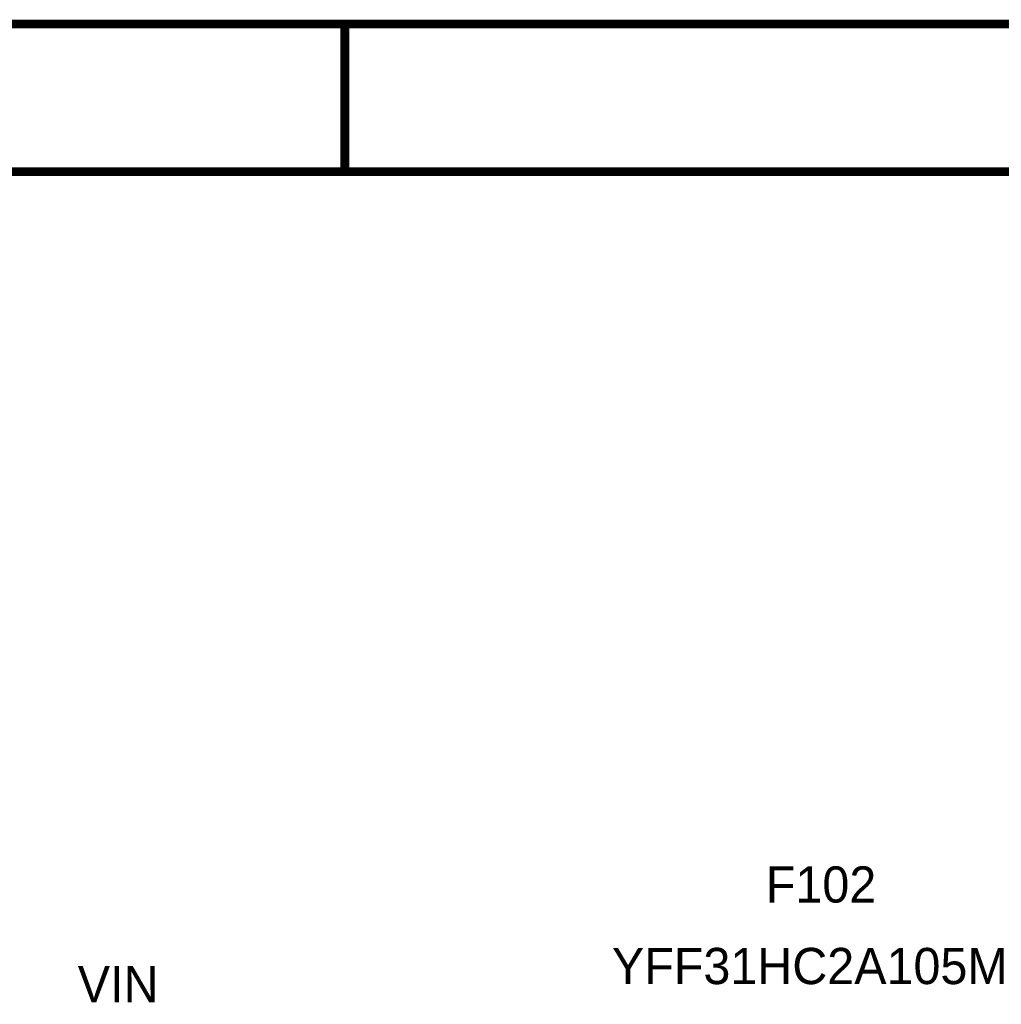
# Model space of a CAD drawing. Header units: inches. Extents: x 0 to 292, y 0 to 193.
# Tile 171 of 256: x 135 to 169, y 159 to 193. Entities that reach past the tile are written whole.
import ezdxf

# ---------------------------------------------------------------- set-up
doc = ezdxf.new("R2010")
doc.units = ezdxf.units.IN
doc.layers.add('Sheet', color=255, linetype='Continuous')

msp = doc.modelspace()

# ---------------------------------------------------------------- linework, layer by layer
at = {"layer": 'Sheet'}
for points in [[(0.058, 193.04, 0.3, 0.3, 0), (292.061, 193.04, 0.3, 0.3, 0), (292.061, 0, 0.3, 0.3, 0), (0.058, 0, 0.3, 0.3, 0), (0.058, 193.04, 0.3, 0.3, 0)], [(0.058, 193.04, 0.0991, 0.0991, 0), (0.058, 0, 0.0991, 0.0991, 0), (292.061, 0, 0.0991, 0.0991, 0), (292.061, 193.04, 0.0991, 0.0991, 0), (0.058, 193.04, 0.0991, 0.0991, 0), (0.058, 193.04, 0.0991, 0.0991, 0)], [(5.144, 187.953, 0.3, 0.3, 0), (286.976, 187.953, 0.3, 0.3, 0), (286.976, 5.068, 0.3, 0.3, 0), (5.144, 5.068, 0.3, 0.3, 0), (5.144, 187.953, 0.3, 0.3, 0)], [(5.144, 187.953, 0.0991, 0.0991, 0), (5.144, 5.068, 0.0991, 0.0991, 0), (286.976, 5.068, 0.0991, 0.0991, 0), (286.976, 187.953, 0.0991, 0.0991, 0), (5.144, 187.953, 0.0991, 0.0991, 0), (5.144, 187.953, 0.0991, 0.0991, 0)]]:
    msp.add_lwpolyline(points, format="xyseb", close=True, dxfattribs=at)
msp.add_lwpolyline([(146.05, 193.04, 0.3, 0.3, 0), (146.05, 187.953, 0.3, 0.3, 0)], format="xyseb", dxfattribs=at)

# ---------------------------------------------------------------- texts
for s, height, p in [('F102', 1.2474, (160.546, 162.79)), ('YFF31HC2A105M', 1.24743, (155.246, 159.983)), ('VIN', 1.2474, (136.854, 159.359))]:
    msp.add_text(s, height=height, dxfattribs=at).set_placement(p)

doc.saveas('drawing.dxf')
